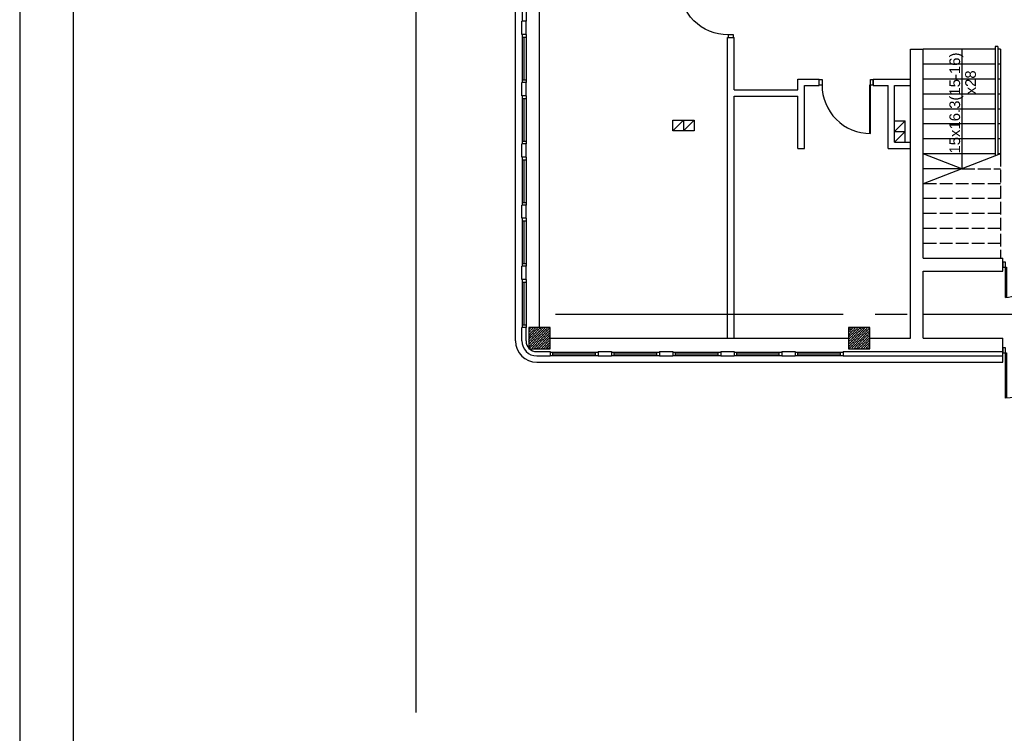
# Model space of a CAD drawing. Header units: millimetres. Extents: x 44889 to 52866, y -11417 to -4315.
# Tile 23 of 74: x 44889 to 45812, y -6307 to -5637. Entities that reach past the tile are written whole.
import ezdxf

# ---------------------------------------------------------------- set-up
doc = ezdxf.new("R2010")
doc.units = ezdxf.units.MM
doc.linetypes.add('ACAD_ISO02W100', pattern=[15, 12, -3])
for name, color, linetype in [('ARLES_ramka_wew', 10, 'Continuous'), ('ARLES_ramka_zew', 9, 'Continuous'), ('Podkład', 9, 'Continuous')]:
    doc.layers.add(name, color=color, linetype=linetype)
doc.styles.add('arial', font='arial.ttf')

# ---------------------------------------------------------------- blocks, each defined once
blk = doc.blocks.new('drzwi1.2')
at = {"layer": 'Podkład'}
for p, q in [((14551.1, 6563), (14551.1, 6568.4)), ((14551.1, 6568.4), (14560.5, 6568.4)), ((14645.5, 6563), (14551.1, 6563)), ((14560.5, 6568.4), (14560.5, 6561.1)), ((14560.5, 6561.1), (14645.5, 6561.1)), ((14617.1, 6422.4), (14551.1, 6422.4)), ((14551.1, 6417.4), (14560.5, 6417.4)), ((14560.5, 6424.7), (14617, 6424.7)), ((14560.5, 6417.4), (14560.5, 6424.7))]:
    blk.add_line(p, q, dxfattribs=at)
for centre, radius, start, end in [((14560.5, 6563.7), 85, 270, 359.5423), ((14559, 6420.6), 58.1, 1.7987, 89.98)]:
    blk.add_arc(centre, radius, start, end, dxfattribs=at)
blk = doc.blocks.new('34TY')
at = {"layer": 'Podkład'}
blk.add_line((95.2, -109.5), (98.6, -113.1), dxfattribs=at)
at = {"layer": 'Podkład', "xscale": 0.9933774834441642, "yscale": 0.9933774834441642, "zscale": 0.9933774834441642, "rotation": 42.87014679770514}
blk.add_blockref('drzwi1.2', (-6158.1, -14619.4), dxfattribs=at)

msp = doc.modelspace()

# ---------------------------------------------------------------- hatches: boundary and pattern name
at = {"layer": 'Podkład'}
h = msp.add_hatch(dxfattribs=at)
h.set_pattern_fill('ANSI36', color=256, scale=0.5, style=0)
h.set_pattern_definition([(45, (44706.0162, -5946.1265), (0.841899, 3.086963), [3.96875, -0.79375, 0, -0.79375])])
h.paths.add_polyline_path([(45386.02, -5946.13), (45386.02, -5926.13), (45366.02, -5926.13), (45366.02, -5946.13)])
h = msp.add_hatch(dxfattribs=at)
h.set_pattern_fill('ANSI36', color=256, scale=0.5, style=0)
h.set_pattern_definition([(45, (45006.0162, -5946.1265), (0.841899, 3.086963), [3.96875, -0.79375, 0, -0.79375])])
h.paths.add_polyline_path([(45686.02, -5946.13), (45686.02, -5926.13), (45666.02, -5926.13), (45666.02, -5946.13)])

# ---------------------------------------------------------------- linework, layer by layer
at = {"layer": 'ARLES_ramka_wew', "linetype": 'Continuous'}
msp.add_lwpolyline([(52815.71, -4365.45), (44938.58, -4365.45), (44938.58, -8496.66), (45088.58, -8496.66), (45088.58, -11366.66), (52815.71, -11366.66)], close=True, dxfattribs=at)
at = {"layer": 'ARLES_ramka_zew'}
msp.add_lwpolyline([(44888.58, -11416.66), (52865.71, -11416.66), (52865.71, -4315.45), (44888.58, -4315.45)], close=True, dxfattribs=at)
at = {"layer": 'Podkład'}
for p, q in [((45260.02, -4525.13), (45260.02, -6286.99)), ((45353.52, -5938.63), (45353.52, -4963.63)), ((45376.02, -5926.13), (45376.02, -5586.13)), ((45360.02, -5638.63), (45360.02, -5593.63)), ((45363.52, -5593.63), (45363.52, -5638.63)), ((45363.52, -5638.63), (45359.52, -5638.63)), ((45359.52, -5651.13), (45359.52, -5638.63)), ((45363.52, -5651.13), (45363.52, -5638.63)), ((45363.52, -5651.13), (45359.52, -5651.13)), ((45360.02, -5696.13), (45360.02, -5651.13)), ((45363.52, -5651.13), (45363.52, -5696.13)), ((45360.02, -5653.63), (45363.52, -5653.63)), ((45361.77, -5693.63), (45361.77, -5653.63)), ((45552.52, -5936.13), (45552.52, -5654.13)), ((45552.52, -5654.13), (45558.52, -5654.13)), ((45558.52, -5703.13), (45558.52, -5654.13)), ((45724.02, -5936.13), (45724.02, -5665.13)), ((45724.02, -5665.13), (45736.02, -5665.13)), ((45736.02, -5861.13), (45736.02, -5665.13)), ((45803.52, -5665.13), (45736.02, -5665.13)), ((45772.27, -5665.13), (45772.27, -5777.13)), ((45803.52, -5662.63), (45803.52, -5765.06)), ((45806.02, -5662.63), (45803.52, -5662.63)), ((45806.02, -5662.63), (45806.02, -5764.09)), ((45808.52, -5665.13), (45806.02, -5665.13)), ((45808.52, -5665.13), (45808.52, -5763.13)), ((45803.52, -5679.13), (45736.02, -5679.13)), ((45808.52, -5679.13), (45806.02, -5679.13)), ((45363.52, -5696.13), (45359.52, -5696.13)), ((45359.52, -5708.63), (45359.52, -5696.13)), ((45360.02, -5693.63), (45363.52, -5693.63)), ((45363.52, -5708.63), (45363.52, -5696.13)), ((45618.52, -5693.13), (45638.52, -5693.13)), ((45618.52, -5703.13), (45618.52, -5693.13)), ((45638.52, -5699.13), (45638.52, -5693.13)), ((45689.02, -5699.13), (45689.02, -5693.13)), ((45689.02, -5693.13), (45724.02, -5693.13)), ((45803.52, -5693.13), (45736.02, -5693.13)), ((45808.52, -5693.13), (45806.02, -5693.13)), ((45558.52, -5703.13), (45618.52, -5703.13)), ((45624.52, -5758.13), (45624.52, -5699.13)), ((45624.52, -5699.13), (45638.52, -5699.13)), ((45689.02, -5699.13), (45703.02, -5699.13)), ((45703.02, -5758.13), (45703.02, -5699.13)), ((45709.02, -5752.13), (45709.02, -5699.13)), ((45709.02, -5699.13), (45724.02, -5699.13)), ((45363.52, -5708.63), (45359.52, -5708.63)), ((45360.02, -5753.63), (45360.02, -5708.63)), ((45360.02, -5711.13), (45363.52, -5711.13)), ((45361.77, -5751.13), (45361.77, -5711.13)), ((45363.52, -5708.63), (45363.52, -5753.63)), ((45558.52, -5936.13), (45558.52, -5709.13)), ((45558.52, -5709.13), (45618.52, -5709.13)), ((45618.52, -5758.13), (45618.52, -5709.13)), ((45803.52, -5707.13), (45736.02, -5707.13)), ((45808.52, -5707.13), (45806.02, -5707.13)), ((45803.52, -5721.13), (45736.02, -5721.13)), ((45808.52, -5721.13), (45806.02, -5721.13)), ((45501.12, -5741.69), (45511.12, -5731.69)), ((45511.12, -5731.69), (45511.12, -5741.69)), ((45511.12, -5741.69), (45521.12, -5731.69)), ((45709.02, -5732.13), (45719.02, -5732.13)), ((45709.02, -5742.13), (45719.02, -5732.13)), ((45719.02, -5752.13), (45719.02, -5732.13)), ((45709.02, -5742.13), (45719.02, -5742.13)), ((45709.02, -5752.13), (45719.02, -5742.13)), ((45803.52, -5735.13), (45736.02, -5735.13)), ((45808.52, -5735.13), (45806.02, -5735.13)), ((45360.02, -5751.13), (45363.52, -5751.13)), ((45709.02, -5752.13), (45724.02, -5752.13)), ((45803.52, -5749.13), (45736.02, -5749.13)), ((45808.52, -5749.13), (45806.02, -5749.13)), ((45363.52, -5753.63), (45359.52, -5753.63)), ((45359.52, -5766.13), (45359.52, -5753.63)), ((45363.52, -5766.13), (45363.52, -5753.63)), ((45618.52, -5758.13), (45624.52, -5758.13)), ((45703.02, -5758.13), (45724.02, -5758.13)), ((45363.52, -5766.13), (45359.52, -5766.13)), ((45360.02, -5811.13), (45360.02, -5766.13)), ((45360.02, -5768.63), (45363.52, -5768.63)), ((45361.77, -5808.63), (45361.77, -5768.63)), ((45363.52, -5766.13), (45363.52, -5811.13)), ((45808.52, -5763.13), (45736.02, -5791.13)), ((45803.52, -5763.13), (45736.02, -5763.13)), ((45772.27, -5777.13), (45736.02, -5763.13)), ((45808.52, -5763.13), (45806.02, -5763.13)), ((45772.27, -5777.13), (45736.02, -5777.13)), ((45363.52, -5811.13), (45359.52, -5811.13)), ((45359.52, -5823.63), (45359.52, -5811.13)), ((45360.02, -5808.63), (45363.52, -5808.63)), ((45363.52, -5823.63), (45363.52, -5811.13)), ((45363.52, -5823.63), (45359.52, -5823.63)), ((45360.02, -5868.63), (45360.02, -5823.63)), ((45360.02, -5826.13), (45363.52, -5826.13)), ((45361.77, -5866.13), (45361.77, -5826.13)), ((45363.52, -5823.63), (45363.52, -5868.63)), ((45736.02, -5861.13), (45810.52, -5861.13)), ((45810.52, -5873.13), (45810.52, -5861.13)), ((45363.52, -5868.63), (45359.52, -5868.63)), ((45359.52, -5881.13), (45359.52, -5868.63)), ((45360.02, -5866.13), (45363.52, -5866.13)), ((45363.52, -5881.13), (45363.52, -5868.63)), ((45363.52, -5881.13), (45359.52, -5881.13)), ((45360.02, -5926.13), (45360.02, -5881.13)), ((45363.52, -5881.13), (45363.52, -5926.13)), ((45736.02, -5936.13), (45736.02, -5873.13)), ((45736.02, -5873.13), (45810.52, -5873.13)), ((45360.02, -5883.63), (45363.52, -5883.63)), ((45361.77, -5923.63), (45361.77, -5883.63)), ((45391.02, -5913.63), (45661.02, -5913.63)), ((45691.02, -5913.63), (45721.02, -5913.63)), ((45736.02, -5913.63), (45886.02, -5913.63)), ((45359.52, -5938.63), (45359.52, -5926.13)), ((45363.52, -5926.13), (45359.52, -5926.13)), ((45360.02, -5923.63), (45363.52, -5923.63)), ((45363.52, -5938.63), (45363.52, -5926.13)), ((45386.02, -5936.13), (45666.02, -5936.13)), ((45686.02, -5936.13), (45724.02, -5936.13)), ((45736.02, -5936.13), (45810.52, -5936.13)), ((45810.52, -5958.63), (45810.52, -5936.13)), ((45373.52, -5948.63), (45386.02, -5948.63)), ((45373.52, -5952.63), (45386.02, -5952.63)), ((45386.02, -5948.63), (45386.02, -5952.63)), ((45386.02, -5949.13), (45431.02, -5949.13)), ((45431.02, -5952.63), (45386.02, -5952.63)), ((45388.52, -5952.63), (45388.52, -5949.13)), ((45428.52, -5950.88), (45388.52, -5950.88)), ((45428.52, -5952.63), (45428.52, -5949.13)), ((45431.02, -5948.63), (45431.02, -5952.63)), ((45431.02, -5948.63), (45443.52, -5948.63)), ((45431.02, -5952.63), (45443.52, -5952.63)), ((45443.52, -5948.63), (45443.52, -5952.63)), ((45443.52, -5949.13), (45488.52, -5949.13)), ((45488.52, -5952.63), (45443.52, -5952.63)), ((45446.02, -5952.63), (45446.02, -5949.13)), ((45486.02, -5950.88), (45446.02, -5950.88)), ((45486.02, -5952.63), (45486.02, -5949.13)), ((45488.52, -5948.63), (45488.52, -5952.63)), ((45488.52, -5948.63), (45501.02, -5948.63)), ((45488.52, -5952.63), (45501.02, -5952.63)), ((45501.02, -5948.63), (45501.02, -5952.63)), ((45501.02, -5949.13), (45546.02, -5949.13)), ((45546.02, -5952.63), (45501.02, -5952.63)), ((45503.52, -5952.63), (45503.52, -5949.13)), ((45543.52, -5950.88), (45503.52, -5950.88)), ((45543.52, -5952.63), (45543.52, -5949.13)), ((45546.02, -5948.63), (45546.02, -5952.63)), ((45546.02, -5948.63), (45558.52, -5948.63)), ((45546.02, -5952.63), (45558.52, -5952.63)), ((45558.52, -5948.63), (45558.52, -5952.63)), ((45558.52, -5949.13), (45603.52, -5949.13)), ((45603.52, -5952.63), (45558.52, -5952.63)), ((45561.02, -5952.63), (45561.02, -5949.13)), ((45601.02, -5950.88), (45561.02, -5950.88)), ((45601.02, -5952.63), (45601.02, -5949.13)), ((45603.52, -5948.63), (45603.52, -5952.63)), ((45603.52, -5948.63), (45616.02, -5948.63)), ((45603.52, -5952.63), (45616.02, -5952.63)), ((45616.02, -5948.63), (45616.02, -5952.63)), ((45616.02, -5949.13), (45661.02, -5949.13)), ((45661.02, -5952.63), (45616.02, -5952.63)), ((45618.52, -5952.63), (45618.52, -5949.13)), ((45658.52, -5950.88), (45618.52, -5950.88)), ((45658.52, -5952.63), (45658.52, -5949.13)), ((45661.02, -5948.63), (45661.02, -5952.63)), ((45661.02, -5948.63), (45810.52, -5948.63)), ((45661.02, -5952.63), (45810.52, -5952.63)), ((45373.52, -5958.63), (45810.52, -5958.63))]:
    msp.add_line(p, q, dxfattribs=at)
at = {"layer": 'Podkład', "linetype": 'ACAD_ISO02W100'}
for p, q in [((45808.52, -5763.13), (45808.52, -5861.13)), ((45772.27, -5777.13), (45808.52, -5777.13)), ((45808.52, -5791.13), (45736.02, -5791.13)), ((45808.52, -5805.13), (45736.02, -5805.13)), ((45808.52, -5819.13), (45736.02, -5819.13)), ((45808.52, -5833.13), (45736.02, -5833.13)), ((45808.52, -5847.13), (45736.02, -5847.13))]:
    msp.add_line(p, q, dxfattribs=at)
at = {"layer": 'Podkład'}
for points in [[(45552.99, -5651.6), (45552.99, -5654.13), (45558.04, -5654.13), (45558.04, -5651.6), (45552.99, -5651.6, -0.414214), (45507.54, -5606.15), (45558.04, -5606.15), (45558.04, -5603.63), (45552.99, -5603.63), (45552.99, -5607.16), (45507.54, -5607.16)], [(45641.04, -5698.65), (45638.52, -5698.65), (45638.52, -5693.6), (45641.04, -5693.6), (45641.04, -5698.65, 0.414214), (45686.49, -5744.1), (45686.49, -5693.6), (45689.02, -5693.6), (45689.02, -5698.65), (45685.48, -5698.65), (45685.48, -5744.1)]]:
    msp.add_lwpolyline(points, format="xyb", dxfattribs=at)
for points in [[(45501.12, -5731.69), (45521.12, -5731.69), (45521.12, -5741.69), (45501.12, -5741.69)], [(45366.02, -5946.13), (45386.02, -5946.13), (45386.02, -5926.13), (45366.02, -5926.13)], [(45666.02, -5946.13), (45686.02, -5946.13), (45686.02, -5926.13), (45666.02, -5926.13)]]:
    msp.add_lwpolyline(points, close=True, dxfattribs=at)
for radius in [20, 14, 10]:
    msp.add_arc((45373.52, -5938.63), radius, 180, 270, dxfattribs=at)

# ---------------------------------------------------------------- block references
at = {"layer": 'Podkład', "yscale": 0.5033333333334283, "zscale": 0.5033333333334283}
for p, xscale, rotation in [((45886.02, -5867.13), 0.5033333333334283, 227.1298532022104), ((45810.52, -5947.38), -0.5033333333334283, 132.8701467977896)]:
    msp.add_blockref('34TY', p, dxfattribs=dict(at, xscale=xscale, rotation=rotation))

# ---------------------------------------------------------------- texts
at = {"layer": 'Podkład', "style": 'arial'}
for s, p in [('15x16.3(15-16)', (45770.55, -5762.91)), ('x28', (45785.34, -5707.41))]:
    msp.add_text(s, height=10, rotation=90, dxfattribs=at).set_placement(p)

doc.saveas('drawing.dxf')
